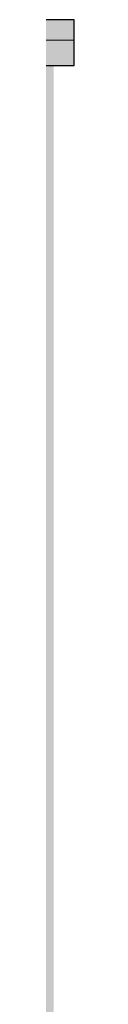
# Model space of a CAD drawing. Header units: metres. Extents: x -28.2 to 13.6, y -1.6 to 5.9.
# Tile 119 of 159: x -0.0416 to -0.0216, y 4.3026 to 5.27. Entities that reach past the tile are written whole.
import ezdxf

# ---------------------------------------------------------------- set-up
doc = ezdxf.new("R2010")
doc.units = ezdxf.units.M
doc.linetypes.add('Projeção', pattern=[0.003969, 0.002381, -0.001587])
doc.layers.add('A-DETL', color=7, linetype='Continuous', lineweight=5, true_color=0x00a600)
doc.layers.add('A-DETL-GENF', color=7, linetype='Continuous', lineweight=5)
doc.layers.add('A-FLOR-OVHD', color=7, linetype='Projeção', lineweight=5)

msp = doc.modelspace()

# ---------------------------------------------------------------- hatches: boundary and pattern name
at = {"layer": 'A-DETL-GENF', "true_color": 0xc0c0c0}
msp.add_hatch(color=9, dxfattribs=at).paths.add_polyline_path([(-1.00048, 5.225), (-0.02164, 5.225), (-0.02164, 5.27), (-4.29664, 5.27), (-4.29664, 5.225), (-2.2485, 5.225)])
at = {"layer": 'A-DETL-GENF', "true_color": 0x5184b0}
h = msp.add_hatch(color=145, dxfattribs=at)
h.paths.add_polyline_path([(-4.27664, 2.84663), (-0.19664, 3.46975), (-0.19693, 3.49446), (-4.27664, 2.8825), (-4.27664, 2.84671)])
h.paths.add_polyline_path([(-4.27664, 2.97586), (-0.19664, 3.58786), (-0.19664, 4.25), (-0.19927, 4.225), (-0.21664, 4.225), (-0.21664, 4.27), (-0.04164, 4.27), (-0.04164, 5.225), (-4.27664, 5.225), (-4.27664, 2.9767)])

# ---------------------------------------------------------------- linework, layer by layer
at = {"layer": 'A-DETL', "color": 7, "lineweight": 25}
for p, q in [((-0.02164, 5.27), (-4.29664, 5.27)), ((-0.02164, 5.225), (-0.02164, 5.27)), ((-4.29664, 5.225), (-0.02164, 5.225))]:
    msp.add_line(p, q, dxfattribs=at)
at = {"layer": 'A-FLOR-OVHD'}
msp.add_line((-0.02164, 5.25), (-4.29664, 5.25), dxfattribs=at)

doc.saveas('drawing.dxf')
